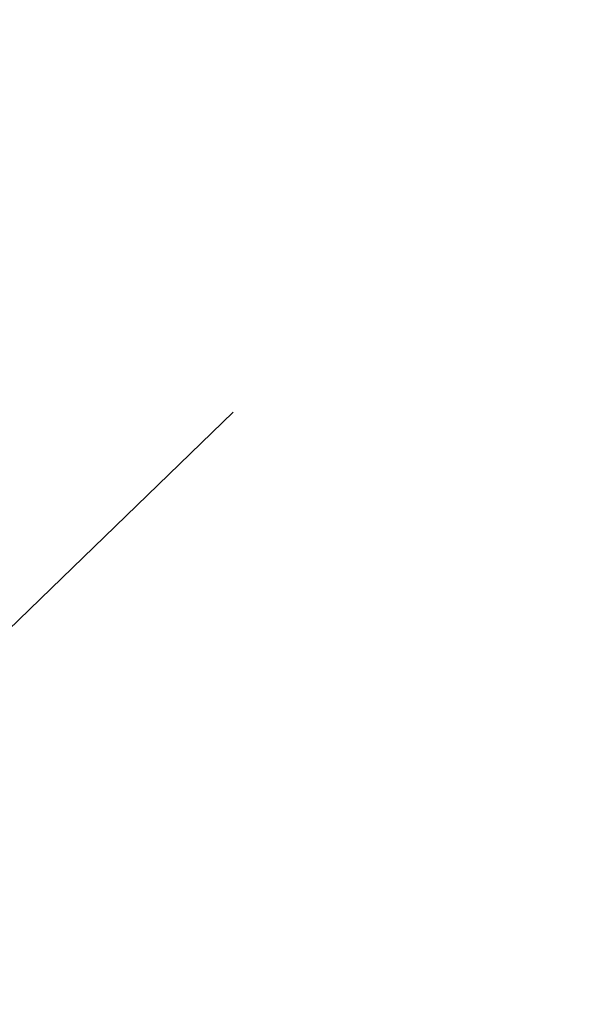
# Model space of a CAD drawing. Header units: millimetres. Extents: x -291 to 291, y -234 to 334.
# Tile 84 of 256: x -208.268 to -207.764, y 215.49 to 216.368. Entities that reach past the tile are written whole.
import ezdxf

# ---------------------------------------------------------------- set-up
doc = ezdxf.new("R2010")
doc.units = ezdxf.units.MM
doc.layers.add('Layer 01', color=7, linetype='Continuous', true_color=0x000000)

msp = doc.modelspace()

# ---------------------------------------------------------------- linework, layer by layer
at = {"layer": 'Layer 01', "color": 254, "true_color": 0xcad1ee}
msp.add_line((-221.16319, 203.33385, 152.08712), (-208.07783, 216.01838, 152.08712), dxfattribs=at)
msp.add_open_spline([(0, 299.51383, 694.6847), (-10.166, 299.54748, 694.69042), (-20.35662, 298.96358, 694.61069), (-33.12617, 297.44995, 694.40266), (-35.68433, 297.1075, 694.35556), (-40.76999, 296.34935, 694.25123), (-43.30131, 295.93329, 694.19394), (-50.86157, 294.57688, 694.00711), (-55.85683, 293.52836, 693.8626), (-70.71162, 289.96199, 693.37127), (-80.44112, 287.02644, 692.9671), (-94.7725, 281.77853, 692.24637), (-99.50558, 279.88769, 691.98694), (-106.53652, 276.83072, 691.56801), (-108.8687, 275.77489, 691.4234), (-112.34927, 274.13429, 691.19883), (-113.50652, 273.57795, 691.1227), (-115.81501, 272.446, 690.96784), (-116.967, 271.86999, 690.88906), (-127.27075, 266.61671, 690.17077), (-136.03093, 261.4313, 689.46307), (-152.71614, 249.9799, 687.90387), (-160.64468, 243.71827, 687.05419), (-171.94778, 233.5625, 685.68048), (-175.61674, 230.04941, 685.20597), (-180.97159, 224.58745, 684.46933), (-182.73175, 222.7347, 684.21963), (-186.20201, 218.96439, 683.71188), (-187.91062, 217.04831, 683.45402), (-191.26335, 213.16713, 682.93208), (-192.90927, 211.20001, 682.66774), (-196.13458, 207.21983, 682.13326), (-197.71468, 205.20597, 681.86303), (-202.35732, 199.0931, 681.04337), (-205.32238, 194.92294, 680.485), (-208.15514, 190.65621, 679.91456)], degree=3, knots=[0, 0, 0, 0, 30.681014, 30.681014, 38.351267, 38.351267, 46.021521, 46.021521, 61.362028, 61.362028, 92.043042, 92.043042, 107.383548, 107.383548, 115.053802, 115.053802, 118.888929, 118.888929, 122.724055, 122.724055, 153.405069, 153.405069, 184.086083, 184.086083, 199.42659, 199.42659, 207.096843, 207.096843, 214.767097, 214.767097, 222.43735, 222.43735, 230.107604, 230.107604, 245.448111, 245.448111, 245.448111, 245.448111], dxfattribs=at)

doc.saveas('drawing.dxf')
